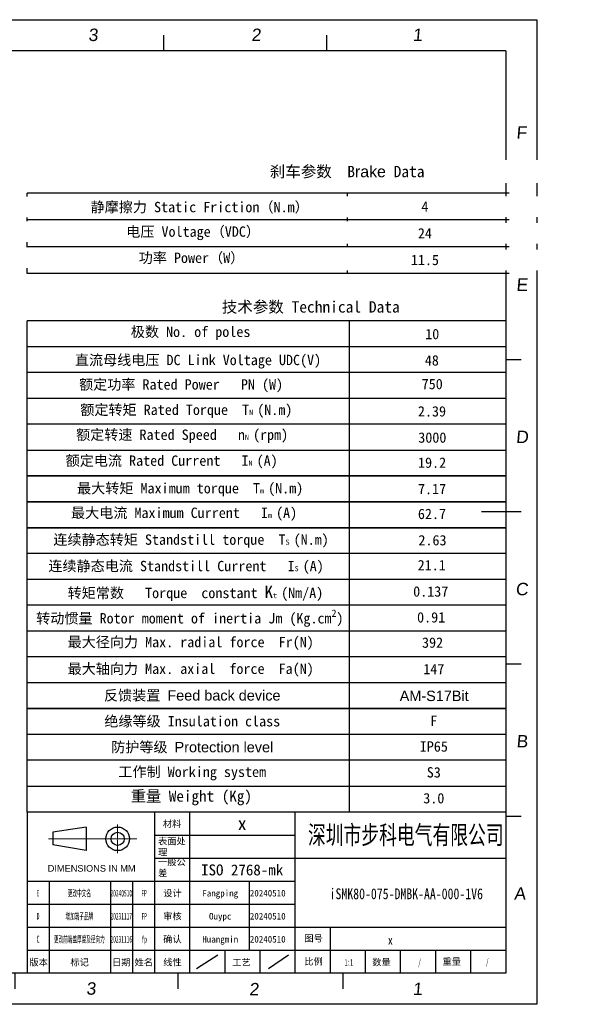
# Model space of a CAD drawing. Header units: millimetres. Extents: x 2650 to 3282, y 1607 to 2049.
# Tile 12 of 12: x 3031 to 3282, y 1607 to 2049. Entities that reach past the tile are written whole.
import ezdxf
from ezdxf.enums import TextEntityAlignment as Align

# ---------------------------------------------------------------- set-up
doc = ezdxf.new("R2010")
doc.units = ezdxf.units.MM
doc.linetypes.add('CENTER', pattern=[0.6, 0.375, -0.075, 0.075, -0.075])
for name, color, linetype in [('01_SOLID', 7, 'Continuous'), ('dimensoin', 7, 'Continuous'), ('RAHMEN025', 7, 'Continuous'), ('图框', 5, 'Continuous'), ('实线', 2, 'Continuous'), ('标注', 4, 'Continuous')]:
    doc.layers.add(name, color=color, linetype=linetype)
doc.layers.add('CENTER', color=1, linetype='CENTER', lineweight=5)
doc.styles.get("Standard").update_dxf_attribs({"font": 'arial.ttf'})
doc.styles.add('style1', font='SimSun.ttf', dxfattribs={"height": 5})

# ---------------------------------------------------------------- blocks, each defined once
blk = doc.blocks.new('biaozhuntukuang-08')
for p, q in [((3369.68, -4.99), (3369.68, -41.7)), ((3377.68, -4.99), (3377.68, -41.7)), ((3369.68, -10.24), (3401.68, -10.24)), ((3369.68, -15.48), (3401.68, -15.48)), ((3340.68, -20.73), (3345.68, -20.73)), ((3345.68, -20.73), (3345.68, -41.7)), ((3345.68, -20.73), (3401.68, -20.73)), ((3359.68, -20.73), (3359.68, -41.7)), ((3364.68, -20.73), (3364.68, -41.7)), ((3391.21, -20.73), (3391.21, -36.46)), ((3340.68, -25.97), (3345.68, -25.97)), ((3345.68, -25.97), (3401.68, -25.97)), ((3340.68, -31.21), (3401.68, -31.21)), ((3409.68, -31.21), (3409.68, -41.7)), ((3385.68, -36.46), (3385.68, -41.7)), ((3393.68, -36.46), (3393.68, -41.7)), ((3417.68, -36.46), (3417.68, -41.7)), ((3425.68, -36.46), (3425.68, -41.7)), ((3433.68, -36.46), (3433.68, -41.7)), ((3441.68, -36.46), (3441.68, -41.7))]:
    blk.add_line(p, q)
at = {"layer": 'CENTER'}
for p, q in [((3361.29, -7.84), (3361.29, -14.36)), ((3365.63, -11.1), (3345.56, -11.1))]:
    blk.add_line(p, q, dxfattribs=at)
at = {"layer": '图框'}
for p, q in [((3152.68, 168.32), (3152.68, -41.7)), ((3449.68, 168.32), (3152.68, 168.32)), ((3449.68, 168.32), (3449.68, -41.7)), ((3340.68, -4.99), (3340.68, -41.7)), ((3340.68, -4.99), (3449.68, -4.99)), ((3401.68, -4.99), (3401.68, -41.7)), ((3401.68, -15.48), (3449.68, -15.48)), ((3401.68, -31.21), (3449.68, -31.21)), ((3340.68, -36.46), (3345.68, -36.46)), ((3345.68, -36.46), (3401.68, -36.46)), ((3401.68, -36.46), (3449.68, -36.46)), ((3449.68, -41.7), (3152.68, -41.7))]:
    blk.add_line(p, q, dxfattribs=at)
at = {"layer": '实线'}
for p, q in [((3354.14, -8.41), (3346.51, -9.6)), ((3354.14, -8.41), (3354.14, -13.79)), ((3346.51, -9.6), (3346.51, -12.47)), ((3354.14, -13.79), (3346.51, -12.47))]:
    blk.add_line(p, q, dxfattribs=at)
for radius in [2.69, 1.5]:
    blk.add_circle((3361.29, -11.1), radius, dxfattribs=at)
at = {"layer": '标注', "color": 1}
for p, q in [((3145.61, -48.77), (3145.61, 175.39)), ((3145.61, 175.39), (3456.75, 175.39)), ((3456.75, 175.39), (3456.75, -48.77)), ((3186.1, 171.86), (3186.1, 168.32)), ((3223.22, 171.86), (3223.22, 168.32)), ((3260.35, 171.86), (3260.35, 168.32)), ((3297.47, 171.86), (3297.47, 164.81)), ((3334.6, 171.86), (3334.6, 168.32)), ((3371.72, 171.86), (3371.72, 168.32)), ((3408.85, 171.86), (3408.85, 168.32)), ((3149.14, 132.61), (3152.68, 132.61)), ((3453.22, 132.61), (3449.68, 132.61)), ((3149.14, 97.96), (3152.68, 97.96)), ((3453.22, 97.96), (3449.68, 97.96)), ((3149.14, 63.31), (3156.91, 63.31)), ((3453.22, 63.31), (3444.2, 63.31)), ((3149.14, 28.66), (3152.68, 28.66)), ((3453.22, 28.66), (3449.68, 28.66)), ((3149.14, -5.99), (3152.68, -5.99)), ((3453.22, -5.99), (3449.68, -5.99)), ((3189.8, -41.7), (3189.8, -45.24)), ((3226.93, -41.7), (3226.93, -45.24)), ((3264.05, -41.7), (3264.05, -45.24)), ((3301.18, -40.66), (3301.18, -45.24)), ((3337.83, -41.7), (3337.83, -45.24)), ((3374.96, -41.7), (3374.96, -45.24)), ((3412.55, -41.7), (3412.55, -45.24)), ((3456.75, -48.77), (3145.61, -48.77))]:
    blk.add_line(p, q, dxfattribs=at)
at = {"layer": '标注'}
for p, q in [((3379.28, -40.65), (3384.08, -37.51)), ((3395.66, -40.65), (3400.17, -37.51))]:
    blk.add_line(p, q, dxfattribs=at)
at = {"layer": 'RAHMEN025', "style": 'style1'}
blk.add_text('材料', height=1.5, dxfattribs=at).set_placement((3371.59, -8.44))
at = {"layer": 'RAHMEN025', "char_height": 1.5, "attachment_point": 1, "style": 'style1'}
for s, insert, width in [('表面处理{\\fArial|b0|i0|c0|p34;}', (3370.49, -10.88), 6.2824), ('一般公差', (3370.49, -15.64), 6.2824), ('{\\fArial|b0|i0|c0|p32;DIMENSIONS IN MM}', (3345.36, -17.07), 20.7228)]:
    blk.add_mtext(s, dxfattribs=dict(at, insert=insert, width=width))
at = {"layer": 'RAHMEN025', "style": 'style1', "flags": 4}
for tag, p in [('设计', (3373.77, -23.48)), ('设计人', (3384.66, -23.48)), ('设计日期', (3395.48, -23.48)), ('审核', (3373.77, -28.72)), ('审核人', (3384.66, -28.72)), ('审核日期', (3395.48, -28.72)), ('确认', (3373.77, -33.96)), ('确认人', (3384.66, -33.96)), ('确认日期', (3395.48, -33.96)), ('图号', (3405.93, -33.78)), ('比例', (3405.93, -39.03)), ('重量', (3437.39, -39.06)), ('版本', (3343.3, -39.21)), ('标记', (3352.64, -39.21)), ('日期', (3362.11, -39.21)), ('姓名', (3367.25, -39.21)), ('线性', (3373.77, -39.21)), ('工艺', (3389.51, -39.21)), ('数量', (3421.38, -39.21))]:
    blk.add_attdef(tag, text='', height=1.5, dxfattribs=at).set_placement(p, align=Align.MIDDLE_CENTER)
at = {"layer": 'RAHMEN025', "color": 5, "style": 'style1', "width": 0.8, "flags": 4}
blk.add_attdef('PARTNUMBER', text='', height=2.12, dxfattribs=at).set_placement((3423.42, -34.16), align=Align.MIDDLE_CENTER)
at = {"layer": '图框', "style": 'style1', "width": 0.5, "flags": 4}
for tag, p in [('MATERIAL', (3389.65, -7.62)), ('SURFACE', (3389.65, -12.97)), ('GENERAL-TOLERANCE', (3389.65, -18.18)), ('VERSION3', (3343.16, -23.48)), ('MARK3', (3352.56, -23.48)), ('DATE3', (3362.12, -23.48)), ('NAME3', (3367.31, -23.48)), ('VERSION2', (3343.16, -28.72)), ('MARK2', (3352.56, -28.72)), ('DATE2', (3362.12, -28.72)), ('NAME2', (3367.35, -28.72)), ('VERSION1', (3343.16, -33.96)), ('MARK1', (3352.56, -33.96)), ('DATE1', (3362.12, -33.96)), ('NAME1', (3367.35, -33.96)), ('SCALE', (3413.95, -39.21)), ('QUANTITY', (3430.07, -39.21)), ('WEIGHT', (3445.5, -39.08))]:
    blk.add_attdef(tag, text='', height=1.5, dxfattribs=at).set_placement(p, align=Align.MIDDLE_CENTER)
at = {"layer": '图框', "style": 'style1'}
for tag, width, p in [('深圳步进科技有限公司', 0.6, (3426.93, -10.11)), ('PARTNAME', 0.8, (3427.04, -23.57))]:
    blk.add_attdef(tag, text='', height=4.24, dxfattribs=dict(at, width=width)).set_placement(p, align=Align.MIDDLE)
at = {"layer": '标注', "color": 1, "oblique": 5}
for s, p in [('8', (3168.98, 170.53)), ('7', (3206.1, 170.53)), ('6', (3243.23, 170.53)), ('5', (3280.35, 170.53)), ('4', (3317.48, 170.53)), ('3', (3354.6, 170.53)), ('2', (3391.73, 170.53)), ('1', (3428.5, 170.53)), ('F', (3147.99, 148.3)), ('F', (3452.06, 148.3)), ('E', (3147.99, 113.65)), ('E', (3452.06, 113.65)), ('D', (3147.99, 79)), ('D', (3451.99, 79)), ('C', (3147.99, 44.35)), ('C', (3451.93, 44.35)), ('B', (3147.99, 9.7)), ('B', (3452.09, 9.7)), ('A', (3147.99, -24.95)), ('A', (3451.58, -24.95)), ('8', (3168.98, -46.71)), ('7', (3206.1, -46.67)), ('6', (3243.23, -46.69)), ('5', (3280.35, -46.65)), ('4', (3317.48, -46.68)), ('3', (3354.13, -46.59)), ('2', (3391.25, -46.74)), ('1', (3428.5, -46.68))]:
    blk.add_text(s, height=2.83, dxfattribs=at).set_placement(p)

msp = doc.modelspace()

# ---------------------------------------------------------------- linework, layer by layer
at = {"color": 1}
for p, q in [((3034.78, 1693.01), (3034.78, 1913.64)), ((3179.52, 1913.64), (3179.52, 1693.01)), ((3034.78, 1704.62), (3249.87, 1704.62))]:
    msp.add_line(p, q, dxfattribs=at)
at = {"layer": '01_SOLID', "color": 2}
for p, q in [((3034.78, 1855.58), (3249.87, 1855.58)), ((3034.78, 1843.97), (3249.87, 1843.97)), ((3034.78, 1832.35), (3249.87, 1832.35)), ((3034.78, 1820.74), (3249.87, 1820.74))]:
    msp.add_line(p, q, dxfattribs=at)
at = {"layer": 'dimensoin', "color": 2, "lineweight": 25}
for p, q in [((3251.47, 1970.99), (3034.78, 1970.99)), ((3034.78, 1958.99), (3034.78, 1970.99)), ((3178.78, 1958.99), (3178.78, 1970.99)), ((3251.47, 1958.99), (3034.78, 1958.99)), ((3034.78, 1946.99), (3034.78, 1958.99)), ((3178.78, 1946.99), (3178.78, 1958.99)), ((3251.47, 1946.99), (3034.78, 1946.99)), ((3251.47, 1946.99), (3034.78, 1946.99)), ((3034.78, 1934.99), (3034.78, 1946.99)), ((3178.78, 1934.99), (3178.78, 1946.99)), ((3251.47, 1934.99), (3034.78, 1934.99)), ((3251.47, 1934.99), (3034.78, 1934.99)), ((3251.47, 1934.99), (3034.78, 1934.99)), ((3251.47, 1934.99), (3034.78, 1934.99)), ((3249.87, 1913.64), (3034.78, 1913.64)), ((3249.87, 1902.03), (3034.78, 1902.03)), ((3249.87, 1890.41), (3034.78, 1890.41)), ((3249.87, 1878.8), (3034.78, 1878.8)), ((3249.87, 1867.19), (3034.78, 1867.19)), ((3249.87, 1843.97), (3034.78, 1843.97)), ((3249.87, 1843.97), (3034.78, 1843.97)), ((3249.87, 1843.97), (3034.78, 1843.97)), ((3249.87, 1843.97), (3034.78, 1843.97)), ((3249.87, 1843.97), (3034.78, 1843.97)), ((3249.87, 1843.97), (3034.78, 1843.97)), ((3249.87, 1843.97), (3034.78, 1843.97)), ((3249.87, 1832.35), (3034.78, 1832.35)), ((3249.87, 1832.35), (3034.78, 1832.35)), ((3249.87, 1832.35), (3034.78, 1832.35)), ((3249.87, 1832.35), (3034.78, 1832.35)), ((3249.87, 1820.74), (3034.78, 1820.74)), ((3249.87, 1820.74), (3034.78, 1820.74)), ((3249.87, 1809.13), (3034.78, 1809.13)), ((3249.87, 1797.52), (3034.78, 1797.52)), ((3249.87, 1785.91), (3034.78, 1785.91)), ((3249.87, 1774.29), (3034.78, 1774.29)), ((3249.87, 1774.29), (3034.78, 1774.29)), ((3249.87, 1762.68), (3034.78, 1762.68)), ((3249.87, 1751.07), (3034.78, 1751.07)), ((3249.87, 1739.46), (3034.78, 1739.46)), ((3249.87, 1739.46), (3034.78, 1739.46)), ((3249.87, 1739.46), (3034.78, 1739.46)), ((3034.78, 1739.46), (3249.87, 1739.46)), ((3034.78, 1739.46), (3249.87, 1739.46)), ((3249.87, 1739.46), (3034.78, 1739.46)), ((3249.87, 1727.84), (3034.78, 1727.84)), ((3249.87, 1727.84), (3034.78, 1727.84)), ((3249.87, 1716.23), (3034.78, 1716.23)), ((3249.87, 1716.23), (3034.78, 1716.23)), ((3249.87, 1716.23), (3034.78, 1716.23)), ((3249.87, 1716.23), (3034.78, 1716.23)), ((3249.87, 1716.23), (3034.78, 1716.23)), ((3249.87, 1716.23), (3034.78, 1716.23)), ((3249.87, 1716.23), (3034.78, 1716.23)), ((3249.87, 1716.23), (3034.78, 1716.23)), ((3249.87, 1693.01), (3034.78, 1693.01))]:
    msp.add_line(p, q, dxfattribs=at)

# ---------------------------------------------------------------- block references
at = {"layer": '标注'}
ref = msp.add_blockref('biaozhuntukuang-08', (-3557.45, 1702.86), dxfattribs=dict(at, xscale=1.97331985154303, yscale=1.97331985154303, zscale=1.97331985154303))
ref.add_attrib('PARTNAME', 'iSMK80-075-DMBK-AA-000-1V6', dxfattribs={"layer": '图框', "height": 4.8724, "style": 'style1', "width": 0.8}).set_placement((3205.19, 1656.36), align=Align.MIDDLE)
ref.add_attrib('比例', '比例', dxfattribs={"layer": 'RAHMEN025', "height": 2.96, "style": 'style1'}).set_placement((3163.53, 1625.85), align=Align.MIDDLE_CENTER)
ref.add_attrib('图号', '图号', dxfattribs={"layer": 'RAHMEN025', "height": 2.96, "style": 'style1'}).set_placement((3163.53, 1636.2), align=Align.MIDDLE_CENTER)
ref.add_attrib('VERSION1', 'C', dxfattribs={"layer": '图框', "height": 3.16, "style": 'style1', "width": 0.5}).set_placement((3039.67, 1635.84), align=Align.MIDDLE_CENTER)
ref.add_attrib('版本', '版本', dxfattribs={"layer": 'RAHMEN025', "height": 2.96, "style": 'style1'}).set_placement((3039.94, 1625.49), align=Align.MIDDLE_CENTER)
ref.add_attrib('NAME1', 'fp', dxfattribs={"layer": '图框', "height": 2.96, "style": 'style1', "width": 0.5}).set_placement((3087.4, 1635.84), align=Align.MIDDLE_CENTER)
ref.add_attrib('DATE1', '20231116', dxfattribs={"layer": '图框', "height": 2.96, "style": 'style1', "width": 0.5}).set_placement((3077.08, 1635.84), align=Align.MIDDLE_CENTER)
ref.add_attrib('日期', '日期', dxfattribs={"layer": 'RAHMEN025', "height": 2.96, "style": 'style1'}).set_placement((3077.06, 1625.49), align=Align.MIDDLE_CENTER)
ref.add_attrib('确认', '确认', dxfattribs={"layer": 'RAHMEN025', "height": 2.96, "style": 'style1'}).set_placement((3100.07, 1635.84), align=Align.MIDDLE_CENTER)
ref.add_attrib('PARTNUMBER', 'x', dxfattribs={"layer": 'RAHMEN025', "color": 5, "height": 4.19, "style": 'style1', "width": 0.8}).set_placement((3198.04, 1635.45), align=Align.MIDDLE_CENTER)
ref.add_attrib('数量', '数量', dxfattribs={"layer": 'RAHMEN025', "height": 2.96, "style": 'style1'}).set_placement((3194.02, 1625.49), align=Align.MIDDLE_CENTER)
ref.add_attrib('QUANTITY', '/', dxfattribs={"layer": '图框', "height": 2.96, "style": 'style1', "width": 0.5}).set_placement((3211.16, 1625.49), align=Align.MIDDLE_CENTER)
ref.add_attrib('深圳步进科技有限公司', '深圳市步科电气有限公司', dxfattribs={"layer": '图框', "height": 8.3725, "style": 'style1', "width": 0.7}).set_placement((3204.98, 1682.92), align=Align.MIDDLE)
ref.add_attrib('MARK1', '更改前端盖厚度及径向力', dxfattribs={"layer": '图框', "height": 2.96, "style": 'style1', "width": 0.5}).set_placement((3058.23, 1635.84), align=Align.MIDDLE_CENTER)
ref.add_attrib('标记', '标记', dxfattribs={"layer": 'RAHMEN025', "height": 2.96, "style": 'style1'}).set_placement((3058.37, 1625.49), align=Align.MIDDLE_CENTER)
ref.add_attrib('姓名', '姓名', dxfattribs={"layer": 'RAHMEN025', "height": 2.96, "style": 'style1'}).set_placement((3087.2, 1625.49), align=Align.MIDDLE_CENTER)
ref.add_attrib('审核', '审核', dxfattribs={"layer": 'RAHMEN025', "height": 2.96, "style": 'style1'}).set_placement((3100.07, 1646.19), align=Align.MIDDLE_CENTER)
ref.add_attrib('设计', '设计', dxfattribs={"layer": 'RAHMEN025', "height": 2.96, "style": 'style1'}).set_placement((3100.07, 1656.53), align=Align.MIDDLE_CENTER)
ref.add_attrib('确认人', 'Huangmin', dxfattribs={"layer": 'RAHMEN025', "height": 2.96, "style": 'style1'}).set_placement((3121.56, 1635.84), align=Align.MIDDLE_CENTER)
ref.add_attrib('审核人', 'Ouypc', dxfattribs={"layer": 'RAHMEN025', "height": 2.96, "style": 'style1'}).set_placement((3121.56, 1646.19), align=Align.MIDDLE_CENTER)
ref.add_attrib('VERSION2', 'D', dxfattribs={"layer": '图框', "height": 2.96, "style": 'style1', "width": 0.5}).set_placement((3039.67, 1646.19), align=Align.MIDDLE_CENTER)
ref.add_attrib('NAME2', 'FP', dxfattribs={"layer": '图框', "height": 2.96, "style": 'style1', "width": 0.5}).set_placement((3087.4, 1646.19), align=Align.MIDDLE_CENTER)
ref.add_attrib('DATE2', '20231117', dxfattribs={"layer": '图框', "height": 2.96, "style": 'style1', "width": 0.5}).set_placement((3077.08, 1646.19), align=Align.MIDDLE_CENTER)
ref.add_attrib('MARK2', '增加端子品牌', dxfattribs={"layer": '图框', "height": 2.96, "style": 'style1', "width": 0.5}).set_placement((3058.23, 1646.19), align=Align.MIDDLE_CENTER)
ref.add_attrib('VERSION3', 'E', dxfattribs={"layer": '图框', "height": 2.96, "style": 'style1', "width": 0.5}).set_placement((3039.67, 1656.53), align=Align.MIDDLE_CENTER)
ref.add_attrib('NAME3', 'FP', dxfattribs={"layer": '图框', "height": 2.96, "style": 'style1', "width": 0.5}).set_placement((3087.32, 1656.53), align=Align.MIDDLE_CENTER)
ref.add_attrib('DATE3', '20240510', dxfattribs={"layer": '图框', "height": 2.96, "style": 'style1', "width": 0.5}).set_placement((3077.08, 1656.53), align=Align.MIDDLE_CENTER)
ref.add_attrib('MARK3', '更改中文名', dxfattribs={"layer": '图框', "height": 2.96, "style": 'style1', "width": 0.5}).set_placement((3058.23, 1656.53), align=Align.MIDDLE_CENTER)
ref.add_attrib('MATERIAL', 'x', dxfattribs={"layer": '图框', "height": 5.92, "style": 'style1'}).set_placement((3131.41, 1687.83), align=Align.MIDDLE_CENTER)
ref.add_attrib('GENERAL-TOLERANCE', 'ISO 2768-mk', dxfattribs={"layer": '图框', "height": 4.9333, "style": 'style1'}).set_placement((3131.41, 1666.99), align=Align.MIDDLE_CENTER)
ref.add_attrib('工艺', '工艺', dxfattribs={"layer": 'RAHMEN025', "height": 2.96, "style": 'style1'}).set_placement((3131.13, 1625.49), align=Align.MIDDLE_CENTER)
ref.add_attrib('确认日期', '20240510', dxfattribs={"layer": 'RAHMEN025', "height": 2.96, "style": 'style1'}).set_placement((3142.92, 1635.84), align=Align.MIDDLE_CENTER)
ref.add_attrib('审核日期', '20240510', dxfattribs={"layer": 'RAHMEN025', "height": 2.96, "style": 'style1'}).set_placement((3142.92, 1646.19), align=Align.MIDDLE_CENTER)
ref.add_attrib('SCALE', '1:1', dxfattribs={"layer": '图框', "height": 2.96, "style": 'style1', "width": 0.5}).set_placement((3179.37, 1625.49), align=Align.MIDDLE_CENTER)
ref.add_attrib('重量', '重量', dxfattribs={"layer": 'RAHMEN025', "height": 2.96, "style": 'style1'}).set_placement((3225.61, 1625.79), align=Align.MIDDLE_CENTER)
ref.add_attrib('WEIGHT', '/', dxfattribs={"layer": '图框', "height": 2.96, "style": 'style1', "width": 0.5}).set_placement((3241.61, 1625.74), align=Align.MIDDLE_CENTER)
ref.add_attrib('设计人', 'Fangping', dxfattribs={"layer": 'RAHMEN025', "height": 2.96, "style": 'style1'}).set_placement((3121.56, 1656.53), align=Align.MIDDLE_CENTER)
ref.add_attrib('设计日期', '20240510', dxfattribs={"layer": 'RAHMEN025', "height": 2.96, "style": 'style1'}).set_placement((3142.92, 1656.53), align=Align.MIDDLE_CENTER)
ref.add_attrib('线性', '线性', dxfattribs={"layer": 'RAHMEN025', "height": 2.96, "style": 'style1'}).set_placement((3100.07, 1625.49), align=Align.MIDDLE_CENTER)

# ---------------------------------------------------------------- texts
at = {"layer": '01_SOLID', "insert": (3162.27, 1919.65), "char_height": 5.1094, "width": 204.374, "attachment_point": 5, "style": 'style1'}
msp.add_mtext('{\\C3;技术参数 Technical Data}', dxfattribs=at)
at = {"layer": '01_SOLID', "color": 3, "attachment_point": 5, "style": 'style1'}
for s, insert, char_height, width in [('{\\fSimSun|b0|i0|c134|p2;极数 }No. of poles', (3108.25, 1908.09), 4.6449, 231.9897), ('10', (3216.85, 1907.7), 4.645, 231.9897), ('{\\fSimSun|b0|i0|c134|p2;直流母线电压 }DC Link Voltage UDC(V)', (3111.57, 1895.32), 4.6449, 328.0462), ('48', (3216.68, 1895.87), 4.645, 231.9897), ('{\\fSimSun|b0|i0|c134|p2;额定功率 }Rated Power   PN (W)', (3103.95, 1884.48), 4.6449, 231.9897), ('750', (3216.85, 1885.25), 4.645, 231.9897), ('额定转矩 Rated Torque  T{\\H0.5x;N }(N.m)', (3106.31, 1873.05), 4.6449, 231.9897), ('2.39', (3216.74, 1872.98), 4.645, 231.9897), ('额定转速 Rated Speed   n{\\H0.5x;N }(rpm)', (3104.43, 1861.85), 4.6449, 231.9897), ('3000', (3216.9, 1861.2), 4.645, 231.9897), ('额定电流 Rated Current   I{\\H0.5x;N }(A)', (3099.73, 1850.24), 4.6449, 231.9897), ('19.2', (3216.79, 1849.92), 4.645, 231.9897), ('最大转矩 Maximum torque  T{\\H0.5x;m }(N.m)', (3108.05, 1837.8), 4.6449, 231.9897), ('7.17', (3216.79, 1838.09), 4.645, 231.9897), ('最大电流 Maximum Current   I{\\H0.5x;m }(A)', (3105.31, 1826.81), 4.6449, 231.9897), ('62.7', (3216.74, 1826.91), 4.645, 231.9897), ('2.63', (3216.96, 1815.08), 4.645, 231.9897), ('连续静态转矩 Standstill torque  T{\\H0.5002x;S \\H1.999x;(N.m)}', (3108.44, 1814.71), 4.6449, 231.9897), ('连续静态电流 Standstill Current   I{\\H0.5002x;S\\H0.9996x; }(A)', (3106.2, 1802.9), 4.6449, 231.9897), ('21.1', (3216.63, 1803.88), 4.645, 231.9897), ('转矩常数   Torque  constant {\\H1.2x;K\\H0.4167x;t \\H2x;(Nm/A)}', (3110.42, 1791.21), 4.6449, 231.9897), ('0.137', (3216.19, 1792.04), 4.645, 231.9897), ('\\A1;转动惯量 Rotor moment of inertia Jm (Kg.cm{\\H0.7x;\\S2^  ;\\H1.429x;)}', (3107.89, 1780.04), 4.6449, 231.9897), ('0.91', (3216.36, 1780.43), 4.645, 231.9897), ('最大径向力 Max. radial force  Fr(N)', (3108.28, 1768.75), 4.6449, 231.9897), ('392', (3217.01, 1769.08), 4.645, 231.9897), ('最大轴向力 Max. axial  force  Fa(N)', (3108.27, 1756.75), 4.6449, 231.9897), ('147', (3217.57, 1757.23), 4.645, 231.9897), ('{\\f宋体|b0|i0|c134|p2;反馈装置 \\fArial|b0|i0|c0|p34;Feed back device}', (3108.97, 1745.14), 4.6449, 231.9897), ('{\\fArial|b0|i0|c0|p34;AM-S17Bit}', (3217.74, 1745.15), 4.6449, 231.9897), ('绝缘等级 Insulation class', (3108.97, 1733.53), 4.6449, 231.9897), ('F', (3217.57, 1734.01), 4.64, 231.9897), ('IP65', (3217.57, 1722.4), 4.645, 231.9897), ('{\\f宋体|b0|i0|c134|p2;防护等级 \\fArial|b0|i0|c0|p2;Protection level}', (3108.97, 1721.91), 4.6449, 231.9897), ('{\\f宋体|b0|i0|c134|p2;工作制 \\fSimSun|b0|i0|c134|p2;Working system}', (3108.97, 1710.3), 4.6449, 231.9897), ('S3', (3217.57, 1710.79), 4.645, 231.9897), ('重量 Weight (Kg)', (3108.61, 1699.33), 5, 115), ('3.0', (3217.57, 1699.17), 4.645, 231.9897)]:
    msp.add_mtext(s, dxfattribs=dict(at, insert=insert, char_height=char_height, width=width))

# ---------------------------------------------------------------- next in the draw order: texts
at = {"layer": '01_SOLID', "insert": (3176.88, 1980.46), "char_height": 5.10935, "width": 204.374, "attachment_point": 5, "style": 'style1', "bg_fill": 2}
msp.add_mtext('{\\C3; \\f宋体|b0|i0|c134|p2;刹车参数 \\fSimSun|b1|i0|c134|p2; B\\fArial|b0|i0|c0|p34;rake\\fSimSun|b1|i0|c134|p2; Data}', dxfattribs=at)
at = {"layer": '01_SOLID', "color": 3, "width": 231.9897, "attachment_point": 5, "style": 'style1', "bg_fill": 2}
for s, insert, char_height in [('静摩擦力 Static Friction（N.m）', (3112.32, 1964.49), 4.6449), ('4', (3213.56, 1964.99), 4.64), ('电压 Voltage（VDC）', (3109.37, 1952.99), 4.6449), ('24', (3213.56, 1952.99), 4.645), ('功率 Power（W）', (3108.65, 1941.68), 4.6449), ('11.5', (3213.56, 1940.99), 4.645)]:
    msp.add_mtext(s, dxfattribs=dict(at, insert=insert, char_height=char_height))

doc.saveas('drawing.dxf')
